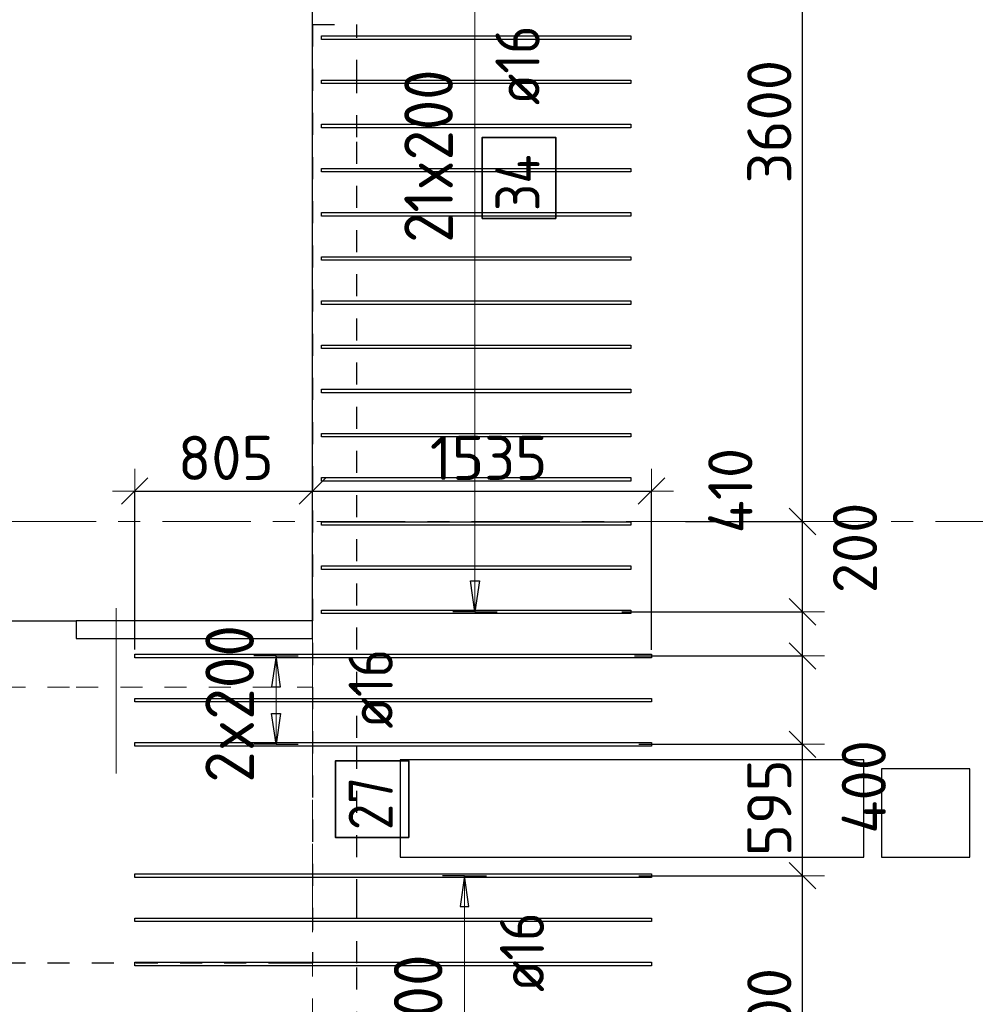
# Model space of a CAD drawing. Header units: metres. Extents: x -38 to 97, y -15 to 21.
# Tile 41 of 132: x 44.32 to 48.65, y 10.61 to 15.07. Entities that reach past the tile are written whole.
import ezdxf

# ---------------------------------------------------------------- set-up
doc = ezdxf.new("R2010")
doc.units = ezdxf.units.M
doc.header["$PDMODE"] = 65
for name, pattern in [('______11', [0.5, 0.4, -0.05, 0, -0.05]), ('______2', [0.0405, 0.03, -0.0105]), ('______3', [0.5, 0.4, -0.1]), ('______5', [1.1, 0.8, -0.1, 0.1, -0.1])]:
    doc.linetypes.add(name, pattern=pattern)
for name, color, linetype, lineweight in [('XR$2$Осевая линия (1)', 7, '______5', 13), ('XR$4$Балка (1)', 7, '______3', 13), ('XR$4$Перекрытие (1)', 7, 'Continuous', 35), ('XR$4$Размерная линия (1)', 7, 'Continuous', 13)]:
    doc.layers.add(name, color=color, linetype=linetype, lineweight=lineweight)
doc.layers.add('XR$4$Арм.стержн.Доп. Арм верхн.зоны Х', color=7, linetype='Continuous', lineweight=35, true_color=0x8c8cff)
doc.layers.add('XR$6$Стена_ бетон несущ.', color=7, linetype='Continuous', lineweight=70, true_color=0xb4b496)
doc.styles.add('ISOCPEUR', font='txt')
doc.dimstyles.new('DIMSTYLE_3', dxfattribs={"dimtxt": 0.2, "dimasz": 0.2, "dimexe": 0, "dimexo": 0, "dimgap": 0.1, "dimtad": 2, "dimdec": 0, "dimlfac": 1000, "dimrnd": 5, "dimzin": 12, "dimdsep": 46, "dimtxsty": 'ISOCPEUR', "dimblk1": 'ALL_ML_STRICH', "dimblk2": 'ALL_ML_STRICH', "dimsah": 1, "dimcen": 0, "dimclrd": 7, "dimclre": 256, "dimclrt": 7, "dimadec": 0, "dimazin": 0, "dimtfac": 1, "dimtdec": 0, "dimtix": 1, "dimtmove": 2, "dimatfit": 3, "dimfxl": 0, "dimtzin": 0, "dimlwd": 0, "dimlwe": -3, "dimarcsym": 0})
doc.dimstyles.new('DIMSTYLE_33', dxfattribs={"dimtxt": 0.2, "dimasz": 0.2, "dimexe": 0, "dimexo": 0, "dimgap": 0.1, "dimtad": 2, "dimdec": 0, "dimlfac": 1000, "dimrnd": 5, "dimzin": 12, "dimdsep": 46, "dimtxsty": 'ISOCPEUR', "dimblk1": 'ALL_ML_STRICH', "dimblk2": 'ALL_ML_STRICH', "dimsah": 1, "dimcen": 0, "dimclrd": 7, "dimclre": 256, "dimclrt": 7, "dimadec": 0, "dimazin": 0, "dimtfac": 1, "dimtdec": 0, "dimtix": 1, "dimtmove": 2, "dimatfit": 3, "dimfxl": 0, "dimtvp": 1.2, "dimtzin": 0, "dimlwd": 0, "dimlwe": -3, "dimarcsym": 0})
doc.dimstyles.new('DIMSTYLE_34', dxfattribs={"dimtxt": 0.2, "dimasz": 0.2, "dimexe": 0, "dimexo": 0, "dimgap": 0.1, "dimtad": 0, "dimdec": 0, "dimlfac": 1000, "dimrnd": 5, "dimzin": 12, "dimdsep": 46, "dimtxsty": 'ISOCPEUR', "dimblk1": 'ALL_ML_STRICH', "dimblk2": 'ALL_ML_STRICH', "dimsah": 1, "dimcen": 0, "dimclrd": 7, "dimclre": 256, "dimclrt": 7, "dimadec": 0, "dimazin": 0, "dimtfac": 1, "dimtdec": 0, "dimtix": 1, "dimtmove": 2, "dimatfit": 3, "dimfxl": 0, "dimtvp": 1.2, "dimtzin": 0, "dimlwd": 0, "dimlwe": -3, "dimarcsym": 0})

# ---------------------------------------------------------------- blocks, each defined once
blk = doc.blocks.new('ALL_ML_STRICH')
at = {"color": 0, "linetype": 'ByBlock', "lineweight": -2}
for p, q in [((0, -0.5), (0, 0.5)), ((-0.3, -0.3), (0.3, 0.3)), ((-1, 0), (0.5, 0))]:
    blk.add_line(p, q, dxfattribs=at)
blk = doc.blocks.new('*D491')
at = {"layer": 'DEFPOINTS', "color": 7, "linetype": 'Continuous', "lineweight": 13, "transparency": 33554687}
for p in [(47.1077, 11.1959), (47.1336, 9.7959), (47.8683, 9.7959)]:
    blk.add_point(p, dxfattribs=at)
at = {"layer": 'XR$4$Размерная линия (1)', "color": 9, "linetype": 'Continuous', "lineweight": -2, "true_color": 0xc7c7c7, "transparency": 33554687}
for p, q in [((47.1277, 11.1959), (47.8683, 11.1959)), ((47.1536, 9.7959), (47.8683, 9.7959))]:
    blk.add_line(p, q, dxfattribs=at)
at = {"layer": 'XR$4$Размерная линия (1)', "color": 7, "linetype": 'Continuous', "lineweight": -2, "transparency": 33554687}
blk.add_line((47.8683, 9.7959), (47.8683, 11.1959), dxfattribs=at)
at = {"layer": 'XR$4$Размерная линия (1)', "color": 7, "linetype": 'Continuous', "lineweight": 13, "transparency": 33554687, "xscale": 0.2, "yscale": 0.2, "zscale": 0.2}
for p, rotation in [((47.8683, 11.1959), 90), ((47.8683, 9.7959), 270)]:
    blk.add_blockref('ALL_ML_STRICH', p, dxfattribs=dict(at, rotation=rotation))
at = {"layer": 'XR$4$Размерная линия (1)', "color": 7, "linetype": 'Continuous', "lineweight": 13, "transparency": 33554687, "insert": (47.7183, 10.5159), "char_height": 0.2, "width": 0.8, "attachment_point": 5, "rotation": 90, "style": 'ISOCPEUR'}
blk.add_mtext('\\A1;{1400}', dxfattribs=at)
blk = doc.blocks.new('*D492')
at = {"layer": 'DEFPOINTS', "color": 7, "linetype": 'Continuous', "lineweight": 13, "transparency": 33554687}
for p in [(47.1077, 11.791), (47.1077, 11.1959), (47.8683, 11.1959)]:
    blk.add_point(p, dxfattribs=at)
at = {"layer": 'XR$4$Размерная линия (1)', "color": 9, "linetype": 'Continuous', "lineweight": -2, "true_color": 0xc7c7c7, "transparency": 33554687}
for p, q in [((47.1277, 11.791), (47.8683, 11.791)), ((47.1277, 11.1959), (47.8683, 11.1959))]:
    blk.add_line(p, q, dxfattribs=at)
at = {"layer": 'XR$4$Размерная линия (1)', "color": 7, "linetype": 'Continuous', "lineweight": -2, "transparency": 33554687}
blk.add_line((47.8683, 11.1959), (47.8683, 11.791), dxfattribs=at)
at = {"layer": 'XR$4$Размерная линия (1)', "color": 7, "linetype": 'Continuous', "lineweight": 13, "transparency": 33554687, "xscale": 0.2, "yscale": 0.2, "zscale": 0.2}
for p, rotation in [((47.8683, 11.791), 90), ((47.8683, 11.1959), 270)]:
    blk.add_blockref('ALL_ML_STRICH', p, dxfattribs=dict(at, rotation=rotation))
at = {"layer": 'XR$4$Размерная линия (1)', "color": 7, "linetype": 'Continuous', "lineweight": 13, "transparency": 33554687, "insert": (47.7183, 11.5035), "char_height": 0.2, "width": 0.6, "attachment_point": 5, "rotation": 90, "style": 'ISOCPEUR'}
blk.add_mtext('\\A1;{595}', dxfattribs=at)
blk = doc.blocks.new('*D493')
at = {"layer": 'DEFPOINTS', "color": 7, "linetype": 'Continuous', "lineweight": 13, "transparency": 33554687}
for p in [(47.0882, 12.191), (47.1077, 11.791), (47.8683, 11.791)]:
    blk.add_point(p, dxfattribs=at)
at = {"layer": 'XR$4$Размерная линия (1)', "color": 9, "linetype": 'Continuous', "lineweight": -2, "true_color": 0xc7c7c7, "transparency": 33554687}
for p, q in [((47.1082, 12.191), (47.8683, 12.191)), ((47.1277, 11.791), (47.8683, 11.791))]:
    blk.add_line(p, q, dxfattribs=at)
at = {"layer": 'XR$4$Размерная линия (1)', "color": 7, "linetype": 'Continuous', "lineweight": -2, "transparency": 33554687}
blk.add_line((47.8683, 11.791), (47.8683, 12.191), dxfattribs=at)
at = {"layer": 'XR$4$Размерная линия (1)', "color": 7, "linetype": 'Continuous', "lineweight": 13, "transparency": 33554687, "xscale": 0.2, "yscale": 0.2, "zscale": 0.2}
for p, rotation in [((47.8683, 12.191), 90), ((47.8683, 11.791), 270)]:
    blk.add_blockref('ALL_ML_STRICH', p, dxfattribs=dict(at, rotation=rotation))
at = {"layer": 'XR$4$Размерная линия (1)', "color": 7, "linetype": 'Continuous', "lineweight": 13, "transparency": 33554687, "insert": (48.146, 11.5981), "char_height": 0.2, "width": 0.6, "attachment_point": 5, "rotation": 90, "style": 'ISOCPEUR'}
blk.add_mtext('\\A1;{400}', dxfattribs=at)
blk = doc.blocks.new('*D494')
at = {"layer": 'DEFPOINTS', "color": 7, "linetype": 'Continuous', "lineweight": 13, "transparency": 33554687}
for p in [(47.0298, 12.391), (47.0882, 12.191), (47.8683, 12.191)]:
    blk.add_point(p, dxfattribs=at)
at = {"layer": 'XR$4$Размерная линия (1)', "color": 9, "linetype": 'Continuous', "lineweight": -2, "true_color": 0xc7c7c7, "transparency": 33554687}
for p, q in [((47.0498, 12.391), (47.8683, 12.391)), ((47.1082, 12.191), (47.8683, 12.191))]:
    blk.add_line(p, q, dxfattribs=at)
at = {"layer": 'XR$4$Размерная линия (1)', "color": 7, "linetype": 'Continuous', "lineweight": -2, "transparency": 33554687}
blk.add_line((47.8683, 12.191), (47.8683, 12.391), dxfattribs=at)
at = {"layer": 'XR$4$Размерная линия (1)', "color": 7, "linetype": 'Continuous', "lineweight": 13, "transparency": 33554687, "xscale": 0.2, "yscale": 0.2, "zscale": 0.2}
for p, rotation in [((47.8683, 12.391), 90), ((47.8683, 12.191), 270)]:
    blk.add_blockref('ALL_ML_STRICH', p, dxfattribs=dict(at, rotation=rotation))
at = {"layer": 'XR$4$Размерная линия (1)', "color": 7, "linetype": 'Continuous', "lineweight": 13, "transparency": 33554687, "insert": (48.1061, 12.68), "char_height": 0.2, "width": 0.6, "attachment_point": 5, "rotation": 90, "style": 'ISOCPEUR'}
blk.add_mtext('\\A1;{200}', dxfattribs=at)
blk = doc.blocks.new('*D495')
at = {"layer": 'DEFPOINTS', "color": 7, "linetype": 'Continuous', "lineweight": 13, "transparency": 33554687}
for p in [(47.3193, 12.8), (47.0298, 12.391), (47.8683, 12.391)]:
    blk.add_point(p, dxfattribs=at)
at = {"layer": 'XR$4$Размерная линия (1)', "color": 9, "linetype": 'Continuous', "lineweight": -2, "true_color": 0xc7c7c7, "transparency": 33554687}
for p, q in [((47.3393, 12.8), (47.8683, 12.8)), ((47.0498, 12.391), (47.8683, 12.391))]:
    blk.add_line(p, q, dxfattribs=at)
at = {"layer": 'XR$4$Размерная линия (1)', "color": 7, "linetype": 'Continuous', "lineweight": -2, "transparency": 33554687}
blk.add_line((47.8683, 12.391), (47.8683, 12.8), dxfattribs=at)
at = {"layer": 'XR$4$Размерная линия (1)', "color": 7, "linetype": 'Continuous', "lineweight": 13, "transparency": 33554687, "xscale": 0.2, "yscale": 0.2, "zscale": 0.2}
for p, rotation in [((47.8683, 12.8), 90), ((47.8683, 12.391), 270)]:
    blk.add_blockref('ALL_ML_STRICH', p, dxfattribs=dict(at, rotation=rotation))
at = {"layer": 'XR$4$Размерная линия (1)', "color": 7, "linetype": 'Continuous', "lineweight": 13, "transparency": 33554687, "insert": (47.5416, 12.9396), "char_height": 0.2, "width": 0.6, "attachment_point": 5, "rotation": 90, "style": 'ISOCPEUR'}
blk.add_mtext('\\A1;{410}', dxfattribs=at)
blk = doc.blocks.new('*D496')
at = {"layer": 'DEFPOINTS', "color": 7, "linetype": 'Continuous', "lineweight": 13, "transparency": 33554687}
for p in [(47.9152, 16.4), (47.3193, 12.8), (47.8683, 12.8)]:
    blk.add_point(p, dxfattribs=at)
at = {"layer": 'XR$4$Размерная линия (1)', "color": 9, "linetype": 'Continuous', "lineweight": -2, "true_color": 0xc7c7c7, "transparency": 33554687}
for p, q in [((47.8952, 16.4), (47.8683, 16.4)), ((47.3393, 12.8), (47.8683, 12.8))]:
    blk.add_line(p, q, dxfattribs=at)
at = {"layer": 'XR$4$Размерная линия (1)', "color": 7, "linetype": 'Continuous', "lineweight": -2, "transparency": 33554687}
blk.add_line((47.8683, 12.8), (47.8683, 16.4), dxfattribs=at)
at = {"layer": 'XR$4$Размерная линия (1)', "color": 7, "linetype": 'Continuous', "lineweight": 13, "transparency": 33554687, "xscale": 0.2, "yscale": 0.2, "zscale": 0.2}
for p, rotation in [((47.8683, 16.4), 90), ((47.8683, 12.8), 270)]:
    blk.add_blockref('ALL_ML_STRICH', p, dxfattribs=dict(at, rotation=rotation))
at = {"layer": 'XR$4$Размерная линия (1)', "color": 7, "linetype": 'Continuous', "lineweight": 13, "transparency": 33554687, "insert": (47.7183, 14.61), "char_height": 0.2, "width": 0.8, "attachment_point": 5, "rotation": 90, "style": 'ISOCPEUR'}
blk.add_mtext('\\A1;{3600}', dxfattribs=at)
blk = doc.blocks.new('*D498')
at = {"layer": 'DEFPOINTS', "color": 7, "linetype": 'Continuous', "lineweight": 13, "transparency": 33554687}
for p in [(44.8447, 12.9378), (45.65, 12.8881), (44.8447, 12.2)]:
    blk.add_point(p, dxfattribs=at)
at = {"layer": 'XR$4$Размерная линия (1)', "color": 9, "linetype": 'Continuous', "lineweight": -2, "true_color": 0xc7c7c7, "transparency": 33554687}
for p, q in [((44.8447, 12.22), (44.8447, 12.9378)), ((45.65, 12.9081), (45.65, 12.9378))]:
    blk.add_line(p, q, dxfattribs=at)
at = {"layer": 'XR$4$Размерная линия (1)', "color": 7, "linetype": 'Continuous', "lineweight": -2, "transparency": 33554687}
blk.add_line((44.8447, 12.9378), (45.65, 12.9378), dxfattribs=at)
at = {"layer": 'XR$4$Размерная линия (1)', "color": 7, "linetype": 'Continuous', "lineweight": 13, "transparency": 33554687, "xscale": 0.2, "yscale": 0.2, "zscale": 0.2, "rotation": 180}
blk.add_blockref('ALL_ML_STRICH', (44.8447, 12.9378), dxfattribs=at)
at = {"layer": 'XR$4$Размерная линия (1)', "color": 7, "linetype": 'Continuous', "lineweight": 13, "transparency": 33554687, "xscale": 0.2, "yscale": 0.2, "zscale": 0.2}
blk.add_blockref('ALL_ML_STRICH', (45.65, 12.9378), dxfattribs=at)
at = {"layer": 'XR$4$Размерная линия (1)', "color": 7, "linetype": 'Continuous', "lineweight": 13, "transparency": 33554687, "insert": (45.2573, 13.0878), "char_height": 0.2, "width": 0.6, "attachment_point": 5, "style": 'ISOCPEUR'}
blk.add_mtext('\\A1;{805}', dxfattribs=at)
blk = doc.blocks.new('*D499')
at = {"layer": 'DEFPOINTS', "color": 7, "linetype": 'Continuous', "lineweight": 13, "transparency": 33554687}
for p in [(45.65, 12.9378), (45.65, 12.8881), (47.1847, 12.199)]:
    blk.add_point(p, dxfattribs=at)
at = {"layer": 'XR$4$Размерная линия (1)', "color": 9, "linetype": 'Continuous', "lineweight": -2, "true_color": 0xc7c7c7, "transparency": 33554687}
for p, q in [((45.65, 12.9081), (45.65, 12.9378)), ((47.1847, 12.219), (47.1847, 12.9378))]:
    blk.add_line(p, q, dxfattribs=at)
at = {"layer": 'XR$4$Размерная линия (1)', "color": 7, "linetype": 'Continuous', "lineweight": -2, "transparency": 33554687}
blk.add_line((45.65, 12.9378), (47.1847, 12.9378), dxfattribs=at)
at = {"layer": 'XR$4$Размерная линия (1)', "color": 7, "linetype": 'Continuous', "lineweight": 13, "transparency": 33554687, "xscale": 0.2, "yscale": 0.2, "zscale": 0.2, "rotation": 180}
blk.add_blockref('ALL_ML_STRICH', (45.65, 12.9378), dxfattribs=at)
at = {"layer": 'XR$4$Размерная линия (1)', "color": 7, "linetype": 'Continuous', "lineweight": 13, "transparency": 33554687, "xscale": 0.2, "yscale": 0.2, "zscale": 0.2}
blk.add_blockref('ALL_ML_STRICH', (47.1847, 12.9378), dxfattribs=at)
at = {"layer": 'XR$4$Размерная линия (1)', "color": 7, "linetype": 'Continuous', "lineweight": 13, "transparency": 33554687, "insert": (46.4473, 13.0878), "char_height": 0.2, "width": 0.8, "attachment_point": 5, "style": 'ISOCPEUR'}
blk.add_mtext('\\A1;{1535}', dxfattribs=at)
blk = doc.blocks.new('*D645')
at = {"layer": 'DEFPOINTS', "color": 7, "linetype": 'Continuous', "lineweight": 13, "transparency": 33554687}
for p in [(49.785, 14.7002), (49.3187, 14.6002), (50.0505, 14.6002)]:
    blk.add_point(p, dxfattribs=at)
at = {"layer": 'XR$4$Размерная линия (1)', "color": 9, "linetype": 'Continuous', "lineweight": -2, "true_color": 0xc7c7c7, "transparency": 33554687}
for p, q in [((49.765, 14.7002), (49.3187, 14.7002)), ((50.0305, 14.6002), (49.3187, 14.6002))]:
    blk.add_line(p, q, dxfattribs=at)
at = {"layer": 'XR$4$Размерная линия (1)', "color": 7, "linetype": 'Continuous', "lineweight": -2, "transparency": 33554687}
blk.add_line((49.3187, 14.6002), (49.3187, 14.7002), dxfattribs=at)
at = {"layer": 'XR$4$Размерная линия (1)', "color": 7, "linetype": 'Continuous', "lineweight": 13, "transparency": 33554687, "xscale": 0.2, "yscale": 0.2, "zscale": 0.2}
for p, rotation in [((49.3187, 14.6002), 270), ((49.3187, 14.7002), 90)]:
    blk.add_blockref('ALL_ML_STRICH', p, dxfattribs=dict(at, rotation=rotation))
at = {"layer": 'XR$4$Размерная линия (1)', "color": 7, "linetype": 'Continuous', "lineweight": 13, "transparency": 33554687, "insert": (48.7187, 15.3602), "char_height": 0.2, "width": 0.6, "attachment_point": 5, "rotation": 90, "style": 'ISOCPEUR'}
blk.add_mtext('\\A1;{100}', dxfattribs=at)

msp = doc.modelspace()

# ---------------------------------------------------------------- linework, layer by layer
at = {"color": 52, "linetype": 'Continuous', "lineweight": 13, "transparency": 33554687}
msp.add_line((44.7602, 12.4069), (44.7602, 11.6583), dxfattribs=at)
at = {"layer": 'XR$2$Осевая линия (1)', "color": 253, "linetype": '______11', "lineweight": 13, "true_color": 0xa0a0a0, "transparency": 33554687}
for p, q in [((45.65, 6.74), (45.65, 19.78)), ((-2.63, 12.8), (62.6, 12.8))]:
    msp.add_line(p, q, dxfattribs=at)
at = {"layer": 'XR$4$Арм.стержн.Доп. Арм верхн.зоны Х', "color": 7, "linetype": 'Continuous', "lineweight": 13, "transparency": 33554687}
for p, q in [((46.3855, 12.391), (46.3855, 16.591)), ((46.3855, 12.391), (46.3855, 12.391)), ((45.4848, 12.191), (45.4848, 12.191)), ((45.4848, 11.791), (45.4848, 12.191)), ((45.4848, 11.791), (45.4848, 11.791)), ((46.3383, 11.1959), (46.3383, 11.1959)), ((46.3383, 9.7959), (46.3383, 11.1959))]:
    msp.add_line(p, q, dxfattribs=at)
at = {"layer": 'XR$4$Арм.стержн.Доп. Арм верхн.зоны Х', "color": 7, "linetype": 'Continuous', "lineweight": 25, "transparency": 33554687}
for p, q in [((46.3855, 12.391), (46.3655, 12.531)), ((46.3655, 12.531), (46.4055, 12.531)), ((46.4055, 12.531), (46.3855, 12.391)), ((45.4848, 12.191), (45.4648, 12.051)), ((45.5048, 12.051), (45.4848, 12.191)), ((45.4648, 12.051), (45.5048, 12.051)), ((45.4848, 11.791), (45.4648, 11.931)), ((45.4648, 11.931), (45.5048, 11.931)), ((45.5048, 11.931), (45.4848, 11.791)), ((46.3383, 11.1959), (46.3183, 11.0559)), ((46.3583, 11.0559), (46.3383, 11.1959)), ((46.3183, 11.0559), (46.3583, 11.0559))]:
    msp.add_line(p, q, dxfattribs=at)
at = {"layer": 'XR$4$Арм.стержн.Доп. Арм верхн.зоны Х', "color": 253, "linetype": 'Continuous', "lineweight": -3, "true_color": 0xa0a0a0, "transparency": 33554687}
for p, q in [((46.3855, 12.391), (46.2855, 12.391)), ((46.3855, 12.391), (46.4855, 12.391)), ((45.4848, 12.191), (45.3848, 12.191)), ((45.4848, 12.191), (45.5848, 12.191)), ((45.4848, 11.791), (45.3848, 11.791)), ((45.4848, 11.791), (45.5848, 11.791)), ((46.3383, 11.1959), (46.2383, 11.1959)), ((46.3383, 11.1959), (46.4383, 11.1959))]:
    msp.add_line(p, q, dxfattribs=at)
at = {"layer": 'XR$4$Арм.стержн.Доп. Арм верхн.зоны Х', "color": 7, "linetype": 'Continuous', "lineweight": 25, "transparency": 33554687}
for points in [[(45.6906, 14.999), (47.0906, 14.999), (47.0906, 14.983), (45.6906, 14.983), (45.6906, 14.999)], [(45.6906, 14.799), (47.0906, 14.799), (47.0906, 14.783), (45.6906, 14.783), (45.6906, 14.799)], [(45.6906, 14.599), (47.0906, 14.599), (47.0906, 14.583), (45.6906, 14.583), (45.6906, 14.599)], [(45.6906, 14.399), (47.0906, 14.399), (47.0906, 14.383), (45.6906, 14.383), (45.6906, 14.399)], [(45.6906, 14.199), (47.0906, 14.199), (47.0906, 14.183), (45.6906, 14.183), (45.6906, 14.199)], [(45.6906, 13.999), (47.0906, 13.999), (47.0906, 13.983), (45.6906, 13.983), (45.6906, 13.999)], [(45.6906, 13.799), (47.0906, 13.799), (47.0906, 13.783), (45.6906, 13.783), (45.6906, 13.799)], [(45.6906, 13.599), (47.0906, 13.599), (47.0906, 13.583), (45.6906, 13.583), (45.6906, 13.599)], [(45.6906, 13.399), (47.0906, 13.399), (47.0906, 13.383), (45.6906, 13.383), (45.6906, 13.399)], [(45.6906, 13.199), (47.0906, 13.199), (47.0906, 13.183), (45.6906, 13.183), (45.6906, 13.199)], [(45.6906, 12.999), (47.0906, 12.999), (47.0906, 12.983), (45.6906, 12.983), (45.6906, 12.999)], [(45.6906, 12.799), (47.0906, 12.799), (47.0906, 12.783), (45.6906, 12.783), (45.6906, 12.799)], [(45.6906, 12.599), (47.0906, 12.599), (47.0906, 12.583), (45.6906, 12.583), (45.6906, 12.599)], [(45.6906, 12.399), (47.0906, 12.399), (47.0906, 12.383), (45.6906, 12.383), (45.6906, 12.399)], [(44.8447, 12.199), (47.1847, 12.199), (47.1847, 12.183), (44.8447, 12.183), (44.8447, 12.199)], [(44.8447, 11.999), (47.1847, 11.999), (47.1847, 11.983), (44.8447, 11.983), (44.8447, 11.999)], [(44.8447, 11.799), (47.1847, 11.799), (47.1847, 11.783), (44.8447, 11.783), (44.8447, 11.799)], [(44.8447, 11.2039), (47.1847, 11.2039), (47.1847, 11.1879), (44.8447, 11.1879), (44.8447, 11.2039)], [(44.8447, 11.0039), (47.1847, 11.0039), (47.1847, 10.9879), (44.8447, 10.9879), (44.8447, 11.0039)], [(44.8447, 10.8039), (47.1847, 10.8039), (47.1847, 10.7879), (44.8447, 10.7879), (44.8447, 10.8039)]]:
    msp.add_lwpolyline(points, dxfattribs=at)
at = {"layer": 'XR$4$Арм.стержн.Доп. Арм верхн.зоны Х', "color": 7, "linetype": 'Continuous', "lineweight": 35, "transparency": 33554687}
for points in [[(46.7516, 14.1723), (46.7516, 14.539), (46.4183, 14.539), (46.4183, 14.1723), (46.7516, 14.1723)], [(46.0867, 11.3691), (46.0867, 11.7158), (45.7534, 11.7158), (45.7534, 11.3691), (46.0867, 11.3691)]]:
    msp.add_lwpolyline(points, dxfattribs=at)
at = {"layer": 'XR$4$Балка (1)', "color": 7, "linetype": '______2', "lineweight": 18, "transparency": 33554687}
for p, q in [((45.65, 12.0502), (45.65, 12.2702)), ((43.05, 12.0502), (44.58, 12.0502)), ((44.58, 12.0502), (45.65, 12.0502))]:
    msp.add_line(p, q, dxfattribs=at)
at = {"layer": 'XR$4$Перекрытие (1)', "color": 7, "linetype": 'Continuous', "lineweight": 25, "transparency": 33554687}
for p, q in [((45.65, 12.2702), (45.65, 16.6502)), ((42.85, 12.3502), (44.58, 12.3502)), ((44.58, 12.3502), (44.58, 12.2702)), ((45.65, 12.3502), (44.58, 12.3502)), ((44.58, 12.2702), (45.65, 12.2702)), ((46.0469, 11.7202), (46.0469, 11.2802)), ((48.1469, 11.7202), (46.0469, 11.7202)), ((48.1469, 11.2802), (48.1469, 11.7202)), ((48.2269, 11.6802), (48.2269, 11.2802)), ((48.6269, 11.6802), (48.2269, 11.6802)), ((48.6269, 11.2802), (48.6269, 11.6802)), ((46.0469, 11.2802), (48.1469, 11.2802)), ((48.2269, 11.2802), (48.6269, 11.2802))]:
    msp.add_line(p, q, dxfattribs=at)
at = {"layer": 'XR$6$Стена_ бетон несущ.', "color": 253, "linetype": '______2', "lineweight": -3, "true_color": 0xa0a0a0, "transparency": 33554687}
for p, q in [((45.65, 15.05), (45.85, 15.05)), ((45.65, 15.05), (45.65, 10.8)), ((45.85, 14.79), (45.85, 15.05)), ((45.85, 14.54), (45.85, 14.79)), ((45.85, 12.0195), (45.85, 14.54)), ((45.85, 11.8195), (45.85, 12.0195)), ((45.85, 11.28), (45.85, 11.8195)), ((45.85, 11.08), (45.85, 11.28)), ((45.85, 10.8), (45.85, 11.08)), ((45.55, 10.8), (43.05, 10.8)), ((45.65, 10.8), (45.55, 10.8)), ((45.85, 9.08), (45.85, 10.8))]:
    msp.add_line(p, q, dxfattribs=at)

# ---------------------------------------------------------------- texts
at = {"layer": 'XR$4$Арм.стержн.Доп. Арм верхн.зоны Х', "color": 7, "linetype": 'Continuous', "lineweight": 25, "transparency": 33554687, "char_height": 0.2, "attachment_point": 7, "rotation": 90, "style": 'ISOCPEUR'}
for s, insert, width in [('\\W0.89; ø16 ', (46.6783, 14.5723), 0.749105), ('\\W0.88;34', (46.6783, 14.2057), 0.387995), ('\\W0.89; ø16 ', (46.0134, 11.7491), 0.749105), ('\\W0.87;27', (46.0134, 11.4024), 0.367208), ('\\W0.89; ø16 ', (46.6983, 10.5562), 0.749105)]:
    msp.add_mtext(s, dxfattribs=dict(at, insert=insert, width=width))
at = {"layer": 'XR$4$Арм.стержн.Доп. Арм верхн.зоны Х', "color": 7, "linetype": 'Continuous', "lineweight": 13, "transparency": 33554687, "char_height": 0.22, "attachment_point": 7, "rotation": 90, "style": 'ISOCPEUR'}
for s, insert, width in [('\\W0.91;21x200', (46.2855, 14.062), 0.979318), ('\\W0.95;2x200', (45.3848, 11.617), 0.873359), ('\\W0.95;7x200', (46.2383, 10.1219), 0.873359)]:
    msp.add_mtext(s, dxfattribs=dict(at, insert=insert, width=width))

# ---------------------------------------------------------------- dimensions: what is measured, and where the dimension line sits
at = {"layer": 'XR$4$Размерная линия (1)', "color": 7, "linetype": 'Continuous', "lineweight": 13, "transparency": 33554687}
for base, p1, p2, dimstyle, picture, middle in [((47.8683, 16.4), (47.3393, 12.8), (47.8952, 16.4), 'DIMSTYLE_3', '*D496', (47.7183, 14.61)), ((49.3187, 14.7002), (50.0305, 14.6002), (49.765, 14.7002), 'DIMSTYLE_33', '*D645', (48.7187, 15.3602)), ((47.8683, 12.8), (47.0498, 12.391), (47.3393, 12.8), 'DIMSTYLE_33', '*D495', (47.5416, 12.9396)), ((47.8683, 12.391), (47.1082, 12.191), (47.0498, 12.391), 'DIMSTYLE_34', '*D494', (48.1061, 12.68)), ((47.8683, 12.191), (47.1277, 11.791), (47.1082, 12.191), 'DIMSTYLE_34', '*D493', (48.146, 11.5981)), ((47.8683, 11.791), (47.1277, 11.1959), (47.1277, 11.791), 'DIMSTYLE_3', '*D492', (47.7183, 11.5035)), ((47.8683, 11.1959), (47.1536, 9.7959), (47.1277, 11.1959), 'DIMSTYLE_3', '*D491', (47.7183, 10.5159))]:
    dim = msp.add_linear_dim(base=base, p1=p1, p2=p2, angle=90, dimstyle=dimstyle, override={"dimpost": '<>', "dimclrd": 7, "dimclre": 9, "dimclrt": 7, "dimlwd": 0, "dimlwe": 65533}, dxfattribs=at)
    dim.commit()
    dim.dimension.update_dxf_attribs({"geometry": picture, "text_midpoint": middle, "dimtype": 160})
for base, p1, p2, picture, middle in [((45.65, 12.9378), (44.8447, 12.22), (45.65, 12.9081), '*D498', (45.2573, 13.0878)), ((47.1847, 12.9378), (45.65, 12.9081), (47.1847, 12.219), '*D499', (46.4473, 13.0878))]:
    dim = msp.add_linear_dim(base=base, p1=p1, p2=p2, dimstyle='DIMSTYLE_3', override={"dimpost": '<>', "dimclrd": 7, "dimclre": 9, "dimclrt": 7, "dimlwd": 0, "dimlwe": 65533}, dxfattribs=at)
    dim.commit()
    dim.dimension.update_dxf_attribs({"geometry": picture, "text_midpoint": middle, "dimtype": 160})

doc.saveas('drawing.dxf')
